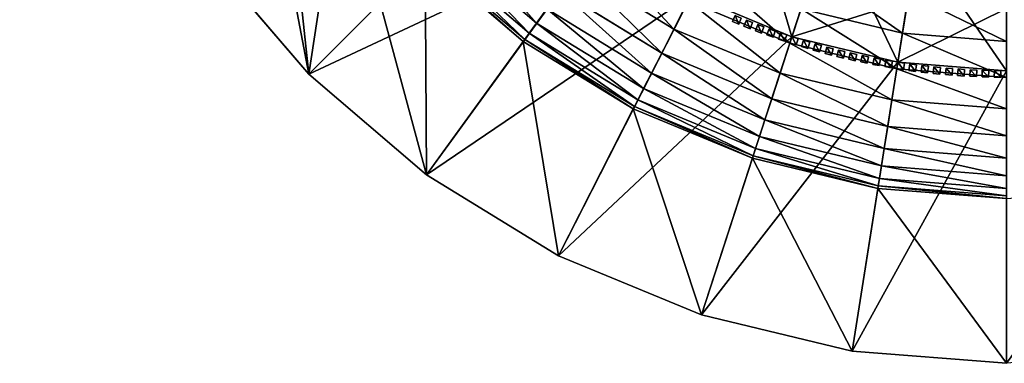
# Model space of a CAD drawing. Header units: centimetres. Extents: x -19.08 to -13.09, y -3.05 to 3.05.
# Tile 1 of 79: x -19.08 to -16.09, y -2.94 to -1.9. Entities that reach past the tile are written whole.
import ezdxf

# ---------------------------------------------------------------- set-up
doc = ezdxf.new("R2010")
doc.units = ezdxf.units.CM
doc.header["$LTSCALE"] = 2.54
doc.layers.get('0').update_dxf_attribs({"true_color": 0xff5454})
doc.layers.add('CHROM', color=7, linetype='Continuous', true_color=0x777799)

# ---------------------------------------------------------------- blocks, each defined once
blk = doc.blocks.new('Komponent#2')
at = {"color": 0}
for p, q in [((0.02, 0, 0.669), (0, 0, 0.669)), ((0, 0, 0.1), (0.02, 0, 0.1)), ((0, 0, 0.669), (0, 0, 0.1)), ((0.02, 0, 0.669), (0, 0, 0.669)), ((0, 0, 0.669), (0, -0.02, 0.669)), ((0, 0, 0.669), (0, 0, 0.1)), ((0, 0, 0.1), (0, -0.02, 0.1)), ((0, 0, 0.669), (0, -0.02, 0.669)), ((0, 0, 0.1), (0.02, 0, 0.1)), ((0, 0, 0.1), (0, -0.02, 0.1)), ((0.02, 0, 0.669), (0.02, 0, 0.1)), ((0.02, 0, 0.669), (0.02, -0.02, 0.669)), ((0.02, 0, 0.1), (0.02, -0.02, 0.1)), ((0.02, 0, 0.669), (0.02, 0, 0.1)), ((0.02, 0, 0.669), (0.02, -0.02, 0.669)), ((0.02, 0, 0.1), (0.02, -0.02, 0.1)), ((0.02, -0.02, 0.669), (0, -0.02, 0.669)), ((0, -0.02, 0.669), (0, -0.02, 0.1)), ((0, -0.02, 0.1), (0.02, -0.02, 0.1)), ((0.02, -0.02, 0.669), (0, -0.02, 0.669)), ((0, -0.02, 0.669), (0, -0.02, 0.1)), ((0, -0.02, 0.1), (0.02, -0.02, 0.1)), ((0.02, -0.02, 0.669), (0.02, -0.02, 0.1)), ((0.02, -0.02, 0.669), (0.02, -0.02, 0.1))]:
    blk.add_line(p, q, dxfattribs=at)
mesh = blk.add_polyface(dxfattribs=at)
corners = [(0, 0, 0.669), (0.02, 0, 0.1), (0, 0, 0.1), (0.02, 0, 0.669)]
mesh.append_faces([[corners[k] for k in face] for face in [(0, 1, 2), (1, 0, 3)]], dxfattribs={"vtx0": -1, "color": 0})
mesh = blk.add_polyface(dxfattribs=at)
corners = [(0, -0.02, 0.669), (0.02, 0, 0.669), (0, 0, 0.669), (0.02, -0.02, 0.669)]
mesh.append_faces([[corners[k] for k in face] for face in [(0, 1, 2), (1, 0, 3)]], dxfattribs={"vtx0": -1, "color": 0})
mesh = blk.add_polyface(dxfattribs=at)
corners = [(0, 0, 0.669), (0, -0.02, 0.1), (0, -0.02, 0.669), (0, 0, 0.1)]
mesh.append_faces([[corners[k] for k in face] for face in [(0, 1, 2), (1, 0, 3)]], dxfattribs={"vtx0": -1, "color": 0})
mesh = blk.add_polyface(dxfattribs=at)
corners = [(0.02, 0, 0.1), (0, -0.02, 0.1), (0, 0, 0.1), (0.02, -0.02, 0.1)]
mesh.append_faces([[corners[k] for k in face] for face in [(0, 1, 2), (1, 0, 3)]], dxfattribs={"vtx0": -1, "color": 0})
mesh = blk.add_polyface(dxfattribs=at)
corners = [(0.02, 0, 0.1), (0.02, -0.02, 0.669), (0.02, -0.02, 0.1), (0.02, 0, 0.669)]
mesh.append_faces([[corners[k] for k in face] for face in [(0, 1, 2), (1, 0, 3)]], dxfattribs={"vtx0": -1, "color": 0})
mesh = blk.add_polyface(dxfattribs=at)
corners = [(0.02, -0.02, 0.669), (0, -0.02, 0.1), (0.02, -0.02, 0.1), (0, -0.02, 0.669)]
mesh.append_faces([[corners[k] for k in face] for face in [(0, 1, 2), (1, 0, 3)]], dxfattribs={"vtx0": -1, "color": 0})
blk = doc.blocks.new('Grupuj#4')
at = {"color": 0}
for p, rotation in [((1.2962, 0.1692, -0.1), 67.00000000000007), ((1.3305, 0.1549, -0.1), 68.00000000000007), ((1.3651, 0.1413, -0.1), 69.00000000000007), ((1.3999, 0.1283, -0.1), 70.00000000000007), ((1.4349, 0.1159, -0.1), 71.00000000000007), ((1.4701, 0.1042, -0.1), 72.00000000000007), ((1.5055, 0.093, -0.1), 73.00000000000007), ((1.5411, 0.0824, -0.1), 74.00000000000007), ((1.5769, 0.0725, -0.1), 75.00000000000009), ((1.6128, 0.0632, -0.1), 76.00000000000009), ((1.6489, 0.0546, -0.1), 77.00000000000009), ((1.6852, 0.0465, -0.1), 78.00000000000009), ((1.7216, 0.0391, -0.1), 79.00000000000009), ((1.7581, 0.0323, -0.1), 80.00000000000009), ((1.7947, 0.0262, -0.1), 81.00000000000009), ((1.8314, 0.0207, -0.1), 82.00000000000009), ((1.8683, 0.0159, -0.1), 83.0000000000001), ((1.9051, 0.0117, -0.1), 84.0000000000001), ((1.9421, 0.0081, -0.1), 85.00000000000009), ((1.9791, 0.0052, -0.1), 86.00000000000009), ((2.0162, 0.0029, -0.1), 87.0000000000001), ((2.0533, 0.0013, -0.1), 88.0000000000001), ((2.0904, 0.0003, -0.1), 89.0000000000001)]:
    blk.add_blockref('Komponent#2', p, dxfattribs=dict(at, rotation=rotation))
blk = doc.blocks.new('Grupuj#6')
at = {"color": 0}
for p, q in [((0.8774, 0.8774, 6.8878), (1.5052, 1.5052, 11.4473)), ((0.8774, 0.8774, 6.8878), (1.5052, 1.5052, 11.4473)), ((2.3442, 0.9911, 11.4973), (2.4593, 1.3452, 11.4973)), ((2.3442, 0.9911, 11.4473), (2.4593, 1.3452, 11.4473)), ((2.3442, 0.9911, 11.4973), (2.4593, 1.3452, 11.4973)), ((2.3442, 0.9911, 11.4473), (2.4593, 1.3452, 11.4473)), ((1.2348, 0.5721, 6.8878), (1.7567, 1.2904, 11.4473)), ((1.2348, 0.5721, 6.8878), (1.7567, 1.2904, 11.4473)), ((1.5692, 1.0324, 1.9052), (1.2797, 1.2797, 1.9052)), ((1.5692, 1.0324, 1.9052), (1.2797, 1.2797, 1.9052)), ((2.6658, 0.9139, 11.4973), (2.724, 1.2816, 11.4973)), ((2.6658, 0.9139, 11.4973), (2.724, 1.2816, 11.4973)), ((2.6658, 0.9139, 11.4473), (2.724, 1.2816, 11.4473)), ((2.6658, 0.9139, 11.4473), (2.724, 1.2816, 11.4473)), ((0.8774, 0.8774, 6.8878), (0.5721, 1.2348, 6.8878)), ((0.8774, 0.8774, 6.8878), (0.5721, 1.2348, 6.8878)), ((1.5287, 0.9766, 6.8878), (1.2309, 1.2309, 6.8878)), ((1.5287, 0.9766, 2.4878), (1.2309, 1.2309, 2.4878)), ((1.5287, 0.9766, 6.8878), (1.2309, 1.2309, 6.8878)), ((1.5287, 0.9766, 2.4878), (1.2309, 1.2309, 2.4878)), ((1.5332, 0.9828, 2.292), (1.2363, 1.2363, 2.292)), ((1.5332, 0.9828, 2.292), (1.2363, 1.2363, 2.292)), ((1.5467, 1.0015, 2.0974), (1.2526, 1.2526, 2.0974)), ((1.5467, 1.0015, 2.0974), (1.2526, 1.2526, 2.0974)), ((1.986, 1.0143, 1.3549), (1.6885, 1.1966, 1.3549)), ((1.986, 1.0143, 1.3549), (1.6885, 1.1966, 1.3549)), ((2.3442, 0.9911, 12.2973), (2.4025, 1.1703, 12.5307)), ((2.3442, 0.9911, 12.2973), (2.4025, 1.1703, 12.5307)), ((1.6356, 0.3265, 6.8878), (2.0387, 1.1177, 11.4473)), ((1.6356, 0.3265, 6.8878), (2.0387, 1.1177, 11.4473)), ((1.9488, 0.9412, 1.5328), (1.6403, 1.1303, 1.5328)), ((1.9488, 0.9412, 1.5328), (1.6403, 1.1303, 1.5328)), ((2.3442, 0.9911, 11.4973), (2.0387, 1.1177, 11.4973)), ((2.3442, 0.9911, 11.4473), (2.0387, 1.1177, 11.4473)), ((2.3442, 0.9911, 11.4973), (2.0387, 1.1177, 11.4973)), ((2.3442, 0.9911, 12.2973), (2.0387, 1.1177, 12.2973)), ((2.3442, 0.9911, 12.2973), (2.0387, 1.1177, 12.2973)), ((2.3442, 0.9911, 11.4473), (2.0387, 1.1177, 11.4473)), ((2.6986, 1.1213, 0.8671), (2.6797, 1.0015, 1.021)), ((2.6986, 1.1213, 0.8671), (2.6797, 1.0015, 1.021)), ((2.0295, 1.0996, 1.1839), (1.986, 1.0143, 1.3549)), ((2.0295, 1.0996, 1.1839), (1.986, 1.0143, 1.3549)), ((2.338, 0.9719, 1.1839), (2.0295, 1.0996, 1.1839)), ((2.338, 0.9719, 1.1839), (2.0295, 1.0996, 1.1839)), ((2.6658, 0.9139, 12.2973), (2.6953, 1.1, 12.5307)), ((2.6658, 0.9139, 12.2973), (2.6953, 1.1, 12.5307)), ((1.6005, 1.0754, 1.7166), (1.5692, 1.0324, 1.9052)), ((1.6005, 1.0754, 1.7166), (1.5692, 1.0324, 1.9052)), ((1.918, 0.8808, 1.7166), (1.6005, 1.0754, 1.7166)), ((1.918, 0.8808, 1.7166), (1.6005, 1.0754, 1.7166)), ((2.3716, 1.0754, 1.021), (2.338, 0.9719, 1.1839)), ((2.3716, 1.0754, 1.021), (2.338, 0.9719, 1.1839)), ((2.6797, 1.0015, 1.021), (2.3716, 1.0754, 1.021)), ((2.6797, 1.0015, 1.021), (2.3716, 1.0754, 1.021)), ((1.5692, 1.0324, 1.9052), (1.5467, 1.0015, 2.0974)), ((1.5692, 1.0324, 1.9052), (1.5467, 1.0015, 2.0974)), ((1.8939, 0.8334, 1.9052), (1.5692, 1.0324, 1.9052)), ((1.8939, 0.8334, 1.9052), (1.5692, 1.0324, 1.9052)), ((1.5467, 1.0015, 2.0974), (1.5332, 0.9828, 2.292)), ((1.5467, 1.0015, 2.0974), (1.5332, 0.9828, 2.292)), ((1.8765, 0.7994, 2.0974), (1.5467, 1.0015, 2.0974)), ((1.8765, 0.7994, 2.0974), (1.5467, 1.0015, 2.0974)), ((1.986, 1.0143, 1.3549), (1.9488, 0.9412, 1.5328)), ((1.986, 1.0143, 1.3549), (1.9488, 0.9412, 1.5328)), ((2.3084, 0.8808, 1.3549), (1.986, 1.0143, 1.3549)), ((2.3084, 0.8808, 1.3549), (1.986, 1.0143, 1.3549)), ((2.0698, 0.1466, 6.8878), (2.3442, 0.9911, 11.4473)), ((2.0698, 0.1466, 6.8878), (2.3442, 0.9911, 11.4473)), ((2.6658, 0.9139, 11.4973), (2.3442, 0.9911, 11.4973)), ((2.6658, 0.9139, 11.4473), (2.3442, 0.9911, 11.4473)), ((2.3442, 0.9911, 11.4973), (2.3442, 0.9911, 12.2973)), ((2.3442, 0.9911, 11.4973), (2.3442, 0.9911, 12.2973)), ((2.6658, 0.9139, 11.4973), (2.3442, 0.9911, 11.4973)), ((2.6658, 0.9139, 12.2973), (2.3442, 0.9911, 12.2973)), ((2.6658, 0.9139, 12.2973), (2.3442, 0.9911, 12.2973)), ((2.6658, 0.9139, 11.4473), (2.3442, 0.9911, 11.4473)), ((2.6797, 1.0015, 1.021), (2.6626, 0.8939, 1.1839)), ((2.6797, 1.0015, 1.021), (2.6626, 0.8939, 1.1839)), ((2.9955, 0.9766, 1.021), (2.6797, 1.0015, 1.021)), ((2.9955, 0.9766, 1.021), (2.6797, 1.0015, 1.021)), ((1.5332, 0.9828, 2.292), (1.5287, 0.9766, 2.4878)), ((1.5332, 0.9828, 2.292), (1.5287, 0.9766, 2.4878)), ((1.8626, 0.772, 6.8878), (1.5287, 0.9766, 6.8878)), ((1.5287, 0.9766, 2.4878), (1.5287, 0.9766, 6.8878)), ((1.8626, 0.772, 6.8878), (1.5287, 0.9766, 6.8878)), ((1.5287, 0.9766, 2.4878), (1.5287, 0.9766, 6.8878)), ((1.8626, 0.772, 2.4878), (1.5287, 0.9766, 2.4878)), ((1.8626, 0.772, 2.4878), (1.5287, 0.9766, 2.4878)), ((1.866, 0.7788, 2.292), (1.5332, 0.9828, 2.292)), ((1.866, 0.7788, 2.292), (1.5332, 0.9828, 2.292)), ((2.338, 0.9719, 1.1839), (2.3084, 0.8808, 1.3549)), ((2.338, 0.9719, 1.1839), (2.3084, 0.8808, 1.3549)), ((2.6626, 0.8939, 1.1839), (2.338, 0.9719, 1.1839)), ((2.6626, 0.8939, 1.1839), (2.338, 0.9719, 1.1839)), ((1.9488, 0.9412, 1.5328), (1.918, 0.8808, 1.7166)), ((1.9488, 0.9412, 1.5328), (1.918, 0.8808, 1.7166)), ((2.283, 0.8028, 1.5328), (1.9488, 0.9412, 1.5328)), ((2.283, 0.8028, 1.5328), (1.9488, 0.9412, 1.5328)), ((2.5269, 0.0369, 6.8878), (2.6658, 0.9139, 11.4473)), ((2.5269, 0.0369, 6.8878), (2.6658, 0.9139, 11.4473)), ((2.9955, 0.8879, 11.4973), (2.6658, 0.9139, 11.4973)), ((2.9955, 0.8879, 11.4473), (2.6658, 0.9139, 11.4473)), ((2.6658, 0.9139, 11.4973), (2.6658, 0.9139, 12.2973)), ((2.9955, 0.8879, 11.4973), (2.6658, 0.9139, 11.4973)), ((2.9955, 0.8879, 12.2973), (2.6658, 0.9139, 12.2973)), ((2.6658, 0.9139, 11.4973), (2.6658, 0.9139, 12.2973)), ((2.9955, 0.8879, 11.4473), (2.6658, 0.9139, 11.4473)), ((2.9955, 0.8879, 12.2973), (2.6658, 0.9139, 12.2973)), ((1.2348, 0.5721, 6.8878), (0.8774, 0.8774, 6.8878)), ((1.2348, 0.5721, 6.8878), (0.8774, 0.8774, 6.8878)), ((1.918, 0.8808, 1.7166), (1.8939, 0.8334, 1.9052)), ((1.918, 0.8808, 1.7166), (1.8939, 0.8334, 1.9052)), ((2.2621, 0.7383, 1.7166), (1.918, 0.8808, 1.7166)), ((2.2621, 0.7383, 1.7166), (1.918, 0.8808, 1.7166)), ((2.3084, 0.8808, 1.3549), (2.283, 0.8028, 1.5328)), ((2.3084, 0.8808, 1.3549), (2.283, 0.8028, 1.5328)), ((2.6476, 0.7994, 1.3549), (2.3084, 0.8808, 1.3549)), ((2.6476, 0.7994, 1.3549), (2.3084, 0.8808, 1.3549)), ((2.6626, 0.8939, 1.1839), (2.6476, 0.7994, 1.3549)), ((2.6626, 0.8939, 1.1839), (2.6476, 0.7994, 1.3549)), ((2.9955, 0.8677, 1.1839), (2.6626, 0.8939, 1.1839)), ((2.9955, 0.8677, 1.1839), (2.6626, 0.8939, 1.1839)), ((1.8939, 0.8334, 1.9052), (1.8765, 0.7994, 2.0974)), ((1.8939, 0.8334, 1.9052), (1.8765, 0.7994, 2.0974)), ((2.2456, 0.6877, 1.9052), (1.8939, 0.8334, 1.9052)), ((2.2456, 0.6877, 1.9052), (1.8939, 0.8334, 1.9052)), ((1.866, 0.7788, 2.292), (1.8626, 0.772, 2.4878)), ((1.866, 0.7788, 2.292), (1.8626, 0.772, 2.4878)), ((1.8765, 0.7994, 2.0974), (1.866, 0.7788, 2.292)), ((1.8765, 0.7994, 2.0974), (1.866, 0.7788, 2.292)), ((2.2267, 0.6295, 2.292), (1.866, 0.7788, 2.292)), ((2.2267, 0.6295, 2.292), (1.866, 0.7788, 2.292)), ((2.2338, 0.6514, 2.0974), (1.8765, 0.7994, 2.0974)), ((2.2338, 0.6514, 2.0974), (1.8765, 0.7994, 2.0974)), ((2.283, 0.8028, 1.5328), (2.2621, 0.7383, 1.7166)), ((2.283, 0.8028, 1.5328), (2.2621, 0.7383, 1.7166)), ((2.6348, 0.7183, 1.5328), (2.283, 0.8028, 1.5328)), ((2.6348, 0.7183, 1.5328), (2.283, 0.8028, 1.5328)), ((2.6476, 0.7994, 1.3549), (2.6348, 0.7183, 1.5328)), ((2.6476, 0.7994, 1.3549), (2.6348, 0.7183, 1.5328)), ((2.9955, 0.772, 1.3549), (2.6476, 0.7994, 1.3549)), ((2.9955, 0.772, 1.3549), (2.6476, 0.7994, 1.3549)), ((2.2243, 0.6221, 6.8878), (1.8626, 0.772, 6.8878)), ((2.2243, 0.6221, 2.4878), (1.8626, 0.772, 2.4878)), ((2.2243, 0.6221, 6.8878), (1.8626, 0.772, 6.8878)), ((1.8626, 0.772, 2.4878), (1.8626, 0.772, 6.8878)), ((2.2243, 0.6221, 2.4878), (1.8626, 0.772, 2.4878)), ((1.8626, 0.772, 2.4878), (1.8626, 0.772, 6.8878)), ((2.2621, 0.7383, 1.7166), (2.2456, 0.6877, 1.9052)), ((2.2621, 0.7383, 1.7166), (2.2456, 0.6877, 1.9052)), ((2.6242, 0.6514, 1.7166), (2.2621, 0.7383, 1.7166)), ((2.6242, 0.6514, 1.7166), (2.2621, 0.7383, 1.7166)), ((2.6348, 0.7183, 1.5328), (2.6242, 0.6514, 1.7166)), ((2.6348, 0.7183, 1.5328), (2.6242, 0.6514, 1.7166)), ((2.9955, 0.69, 1.5328), (2.6348, 0.7183, 1.5328)), ((2.9955, 0.69, 1.5328), (2.6348, 0.7183, 1.5328)), ((2.2456, 0.6877, 1.9052), (2.2338, 0.6514, 2.0974)), ((2.2456, 0.6877, 1.9052), (2.2338, 0.6514, 2.0974)), ((2.6159, 0.5988, 1.9052), (2.2456, 0.6877, 1.9052)), ((2.6159, 0.5988, 1.9052), (2.2456, 0.6877, 1.9052)), ((2.2267, 0.6295, 2.292), (2.2243, 0.6221, 2.4878)), ((2.2267, 0.6295, 2.292), (2.2243, 0.6221, 2.4878)), ((2.2338, 0.6514, 2.0974), (2.2267, 0.6295, 2.292)), ((2.2338, 0.6514, 2.0974), (2.2267, 0.6295, 2.292)), ((2.6063, 0.5383, 2.292), (2.2267, 0.6295, 2.292)), ((2.6063, 0.5383, 2.292), (2.2267, 0.6295, 2.292)), ((2.6099, 0.5611, 2.0974), (2.2338, 0.6514, 2.0974)), ((2.6099, 0.5611, 2.0974), (2.2338, 0.6514, 2.0974)), ((2.6242, 0.6514, 1.7166), (2.6159, 0.5988, 1.9052)), ((2.6242, 0.6514, 1.7166), (2.6159, 0.5988, 1.9052)), ((2.9955, 0.6221, 1.7166), (2.6242, 0.6514, 1.7166)), ((2.9955, 0.6221, 1.7166), (2.6242, 0.6514, 1.7166)), ((2.6051, 0.5307, 6.8878), (2.2243, 0.6221, 6.8878)), ((2.6051, 0.5307, 6.8878), (2.2243, 0.6221, 6.8878)), ((2.2243, 0.6221, 2.4878), (2.2243, 0.6221, 6.8878)), ((2.6051, 0.5307, 2.4878), (2.2243, 0.6221, 2.4878)), ((2.6051, 0.5307, 2.4878), (2.2243, 0.6221, 2.4878)), ((2.2243, 0.6221, 2.4878), (2.2243, 0.6221, 6.8878)), ((2.6159, 0.5988, 1.9052), (2.6099, 0.5611, 2.0974)), ((2.6159, 0.5988, 1.9052), (2.6099, 0.5611, 2.0974)), ((2.9955, 0.569, 1.9052), (2.6159, 0.5988, 1.9052)), ((2.9955, 0.569, 1.9052), (2.6159, 0.5988, 1.9052)), ((1.6356, 0.3265, 6.8878), (1.2348, 0.5721, 6.8878)), ((1.6356, 0.3265, 6.8878), (1.2348, 0.5721, 6.8878)), ((2.6063, 0.5383, 2.292), (2.6051, 0.5307, 2.4878)), ((2.6063, 0.5383, 2.292), (2.6051, 0.5307, 2.4878)), ((2.6099, 0.5611, 2.0974), (2.6063, 0.5383, 2.292)), ((2.6099, 0.5611, 2.0974), (2.6063, 0.5383, 2.292)), ((2.9955, 0.5077, 2.292), (2.6063, 0.5383, 2.292)), ((2.9955, 0.5077, 2.292), (2.6063, 0.5383, 2.292)), ((2.9955, 0.5307, 2.0974), (2.6099, 0.5611, 2.0974)), ((2.9955, 0.5307, 2.0974), (2.6099, 0.5611, 2.0974)), ((2.9955, 0.5, 6.8878), (2.6051, 0.5307, 6.8878)), ((2.9955, 0.5, 6.8878), (2.6051, 0.5307, 6.8878)), ((2.6051, 0.5307, 2.4878), (2.6051, 0.5307, 6.8878)), ((2.9955, 0.5, 2.4878), (2.6051, 0.5307, 2.4878)), ((2.9955, 0.5, 2.4878), (2.6051, 0.5307, 2.4878)), ((2.6051, 0.5307, 2.4878), (2.6051, 0.5307, 6.8878)), ((2.0698, 0.1466, 6.8878), (1.6356, 0.3265, 6.8878)), ((2.0698, 0.1466, 6.8878), (1.6356, 0.3265, 6.8878)), ((2.5269, 0.0369, 6.8878), (2.0698, 0.1466, 6.8878)), ((2.5269, 0.0369, 6.8878), (2.0698, 0.1466, 6.8878)), ((2.9955, 0, 6.8878), (2.5269, 0.0369, 6.8878)), ((2.9955, 0, 6.8878), (2.5269, 0.0369, 6.8878))]:
    blk.add_line(p, q, dxfattribs=at)
mesh = blk.add_polyface(dxfattribs=at)
corners = [(0.0369, 3.4641, 6.8878), (0.0369, 2.5269, 6.8878), (0, 2.9955, 6.8878), (0.1466, 3.9211, 6.8878), (0.1466, 2.0698, 6.8878), (0.3265, 4.3554, 6.8878), (0.3265, 1.6356, 6.8878), (0.5721, 4.7562, 6.8878), (0.5, 2.9955, 6.8878), (0.5307, 3.3859, 6.8878), (0.6221, 3.7666, 6.8878), (0.8774, 5.1136, 6.8878), (0.772, 4.1284, 6.8878), (0.9766, 4.4623, 6.8878), (1.2348, 5.4189, 6.8878), (1.2309, 4.7601, 6.8878), (1.5287, 5.0144, 6.8878), (1.6356, 5.6645, 6.8878), (1.8626, 5.219, 6.8878), (2.0698, 5.8444, 6.8878), (2.2243, 5.3688, 6.8878), (2.5269, 5.9541, 6.8878), (2.6051, 5.4602, 6.8878), (2.9955, 5.991, 6.8878), (2.9955, 5.491, 6.8878), (3.4641, 5.9541, 6.8878), (3.3859, 5.4602, 6.8878), (3.7666, 5.3688, 6.8878), (3.9211, 5.8444, 6.8878), (4.1284, 5.219, 6.8878), (4.3554, 5.6645, 6.8878), (4.4623, 5.0144, 6.8878), (4.7562, 5.4189, 6.8878), (4.7601, 4.7601, 6.8878), (5.1136, 5.1136, 6.8878), (5.0144, 4.4623, 6.8878), (5.219, 4.1284, 6.8878), (5.4189, 4.7562, 6.8878), (5.3688, 3.7666, 6.8878), (5.4602, 3.3859, 6.8878), (5.6645, 4.3554, 6.8878), (5.491, 2.9955, 6.8878), (5.6645, 1.6356, 6.8878), (5.8444, 2.0698, 6.8878), (5.8444, 3.9211, 6.8878), (5.9541, 2.5269, 6.8878), (5.9541, 3.4641, 6.8878), (5.991, 2.9955, 6.8878), (0.5721, 1.2348, 6.8878), (0.5307, 2.6051, 6.8878), (0.6221, 2.2243, 6.8878), (0.8774, 0.8774, 6.8878), (0.772, 1.8626, 6.8878), (0.9766, 1.5287, 6.8878), (1.2348, 0.5721, 6.8878), (1.2309, 1.2309, 6.8878), (1.5287, 0.9766, 6.8878), (1.6356, 0.3265, 6.8878), (1.8626, 0.772, 6.8878), (2.0698, 0.1466, 6.8878), (2.2243, 0.6221, 6.8878), (2.5269, 0.0369, 6.8878), (2.6051, 0.5307, 6.8878), (2.9955, 0, 6.8878), (2.9955, 0.5, 6.8878), (3.3859, 0.5307, 6.8878), (3.4641, 0.0369, 6.8878), (3.7666, 0.6221, 6.8878), (3.9211, 0.1466, 6.8878), (4.1284, 0.772, 6.8878), (4.3554, 0.3265, 6.8878), (4.4623, 0.9766, 6.8878), (4.7562, 0.5721, 6.8878), (4.7601, 1.2309, 6.8878), (5.1136, 0.8774, 6.8878), (5.0144, 1.5287, 6.8878), (5.219, 1.8626, 6.8878), (5.4189, 1.2348, 6.8878), (5.3688, 2.2243, 6.8878), (5.4602, 2.6051, 6.8878)]
mesh.append_faces([[corners[k] for k in face] for face in [(0, 1, 2), (45, 46, 47)]], dxfattribs={"vtx0": -1, "color": 0})
mesh.append_faces([[corners[k] for k in face] for face in [(1, 3, 4), (4, 5, 6), (8, 7, 9), (9, 7, 10), (10, 11, 12), (12, 11, 13), (13, 14, 15), (15, 14, 16), (16, 17, 18), (18, 19, 20), (20, 21, 22), (22, 23, 24), (24, 25, 26), (26, 25, 27), (27, 28, 29), (29, 30, 31), (31, 32, 33), (33, 34, 35), (35, 34, 36), (36, 37, 38), (38, 37, 39), (39, 40, 41), (42, 40, 43), (43, 44, 45), (48, 50, 51), (51, 53, 54), (54, 56, 57), (57, 58, 59), (59, 60, 61), (61, 62, 63), (63, 65, 66), (66, 67, 68), (68, 69, 70), (70, 71, 72), (72, 73, 74), (74, 76, 77), (77, 79, 42)]], dxfattribs={"vtx0": -1, "vtx1": -1, "color": 0})
mesh.append_faces([[corners[k] for k in face] for face in [(6, 7, 8), (41, 40, 42)]], dxfattribs={"vtx0": -1, "vtx1": -1, "vtx2": -1, "color": 0})
mesh.append_faces([[corners[k] for k in face] for face in [(1, 0, 3), (4, 3, 5), (6, 5, 7), (10, 7, 11), (13, 11, 14), (16, 14, 17), (18, 17, 19), (20, 19, 21), (22, 21, 23), (24, 23, 25), (27, 25, 28), (29, 28, 30), (31, 30, 32), (33, 32, 34), (36, 34, 37), (39, 37, 40), (43, 40, 44), (45, 44, 46), (8, 48, 6), (48, 8, 49), (48, 49, 50), (51, 50, 52), (51, 52, 53), (54, 53, 55), (54, 55, 56), (57, 56, 58), (59, 58, 60), (61, 60, 62), (63, 62, 64), (63, 64, 65), (66, 65, 67), (68, 67, 69), (70, 69, 71), (72, 71, 73), (74, 73, 75), (74, 75, 76), (77, 76, 78), (77, 78, 79), (42, 79, 41)]], dxfattribs={"vtx0": -1, "vtx2": -1, "color": 0})
mesh = blk.add_polyface(dxfattribs=at)
corners = [(1.5052, 1.5052, 11.4473), (0.5721, 1.2348, 6.8878), (0.8774, 0.8774, 6.8878), (1.2904, 1.7567, 11.4473)]
mesh.append_faces([[corners[k] for k in face] for face in [(0, 1, 2), (1, 0, 3)]], dxfattribs={"vtx0": -1, "color": 0})
mesh = blk.add_polyface(dxfattribs=at)
corners = [(1.7567, 1.2904, 11.4473), (0.8774, 0.8774, 6.8878), (1.2348, 0.5721, 6.8878), (1.5052, 1.5052, 11.4473)]
mesh.append_faces([[corners[k] for k in face] for face in [(0, 1, 2), (1, 0, 3)]], dxfattribs={"vtx0": -1, "color": 0})
mesh = blk.add_polyface(dxfattribs=at)
corners = [(2.2077, 1.4494, 11.4973), (2.3442, 0.9911, 11.4973), (2.0387, 1.1177, 11.4973), (2.4593, 1.3452, 11.4973)]
mesh.append_faces([[corners[k] for k in face] for face in [(0, 1, 2), (1, 0, 3)]], dxfattribs={"vtx0": -1, "color": 0})
mesh = blk.add_polyface(dxfattribs=at)
corners = [(2.3442, 0.9911, 11.4473), (2.2077, 1.4494, 11.4473), (2.0387, 1.1177, 11.4473), (2.4593, 1.3452, 11.4473)]
mesh.append_faces([[corners[k] for k in face] for face in [(0, 1, 2), (1, 0, 3)]], dxfattribs={"vtx0": -1, "color": 0})
mesh = blk.add_polyface(dxfattribs=at)
corners = [(2.4593, 1.3452, 11.4973), (2.6658, 0.9139, 11.4973), (2.3442, 0.9911, 11.4973), (2.724, 1.2816, 11.4973)]
mesh.append_faces([[corners[k] for k in face] for face in [(0, 1, 2), (1, 0, 3)]], dxfattribs={"vtx0": -1, "color": 0})
mesh = blk.add_polyface(dxfattribs=at)
corners = [(2.6658, 0.9139, 11.4473), (2.4593, 1.3452, 11.4473), (2.3442, 0.9911, 11.4473), (2.724, 1.2816, 11.4473)]
mesh.append_faces([[corners[k] for k in face] for face in [(0, 1, 2), (1, 0, 3)]], dxfattribs={"vtx0": -1, "color": 0})
mesh = blk.add_polyface(dxfattribs=at)
corners = [(1.5692, 1.0324, 1.9052), (1.3173, 1.3173, 1.7166), (1.6005, 1.0754, 1.7166), (1.2797, 1.2797, 1.9052)]
mesh.append_faces([[corners[k] for k in face] for face in [(0, 1, 2), (1, 0, 3)]], dxfattribs={"vtx0": -1, "color": 0})
mesh = blk.add_polyface(dxfattribs=at)
corners = [(2.0387, 1.1177, 11.4473), (1.2348, 0.5721, 6.8878), (1.6356, 0.3265, 6.8878), (1.7567, 1.2904, 11.4473)]
mesh.append_faces([[corners[k] for k in face] for face in [(0, 1, 2), (1, 0, 3)]], dxfattribs={"vtx0": -1, "color": 0})
mesh = blk.add_polyface(dxfattribs=at)
corners = [(2.4025, 1.1703, 12.5307), (2.0387, 1.1177, 12.2973), (2.3442, 0.9911, 12.2973), (2.1242, 1.2856, 12.5307)]
mesh.append_faces([[corners[k] for k in face] for face in [(0, 1, 2), (1, 0, 3)]], dxfattribs={"vtx0": -1, "color": 0})
mesh = blk.add_polyface(dxfattribs=at)
corners = [(1.5467, 1.0015, 2.0974), (1.2797, 1.2797, 1.9052), (1.5692, 1.0324, 1.9052), (1.2526, 1.2526, 2.0974)]
mesh.append_faces([[corners[k] for k in face] for face in [(0, 1, 2), (1, 0, 3)]], dxfattribs={"vtx0": -1, "color": 0})
mesh = blk.add_polyface(dxfattribs=at)
corners = [(1.986, 1.0143, 1.3549), (1.7448, 1.2741, 1.1839), (2.0295, 1.0996, 1.1839), (1.6885, 1.1966, 1.3549)]
mesh.append_faces([[corners[k] for k in face] for face in [(0, 1, 2), (1, 0, 3)]], dxfattribs={"vtx0": -1, "color": 0})
mesh = blk.add_polyface(dxfattribs=at)
corners = [(2.724, 1.2816, 11.4973), (2.9955, 0.8879, 11.4973), (2.6658, 0.9139, 11.4973), (2.9955, 1.2602, 11.4973)]
mesh.append_faces([[corners[k] for k in face] for face in [(0, 1, 2), (1, 0, 3)]], dxfattribs={"vtx0": -1, "color": 0})
mesh = blk.add_polyface(dxfattribs=at)
corners = [(2.9955, 0.8879, 11.4473), (2.724, 1.2816, 11.4473), (2.6658, 0.9139, 11.4473), (2.9955, 1.2602, 11.4473)]
mesh.append_faces([[corners[k] for k in face] for face in [(0, 1, 2), (1, 0, 3)]], dxfattribs={"vtx0": -1, "color": 0})
mesh = blk.add_polyface(dxfattribs=at)
corners = [(1.5287, 0.9766, 2.4878), (1.2363, 1.2363, 2.292), (1.5332, 0.9828, 2.292), (1.2309, 1.2309, 2.4878)]
mesh.append_faces([[corners[k] for k in face] for face in [(0, 1, 2), (1, 0, 3)]], dxfattribs={"vtx0": -1, "color": 0})
mesh = blk.add_polyface(dxfattribs=at)
corners = [(1.5287, 0.9766, 6.8878), (1.2309, 1.2309, 2.4878), (1.5287, 0.9766, 2.4878), (1.2309, 1.2309, 6.8878)]
mesh.append_faces([[corners[k] for k in face] for face in [(0, 1, 2), (1, 0, 3)]], dxfattribs={"vtx0": -1, "color": 0})
mesh = blk.add_polyface(dxfattribs=at)
corners = [(1.5332, 0.9828, 2.292), (1.2526, 1.2526, 2.0974), (1.5467, 1.0015, 2.0974), (1.2363, 1.2363, 2.292)]
mesh.append_faces([[corners[k] for k in face] for face in [(0, 1, 2), (1, 0, 3)]], dxfattribs={"vtx0": -1, "color": 0})
mesh = blk.add_polyface(dxfattribs=at)
corners = [(1.9488, 0.9412, 1.5328), (1.6885, 1.1966, 1.3549), (1.986, 1.0143, 1.3549), (1.6403, 1.1303, 1.5328)]
mesh.append_faces([[corners[k] for k in face] for face in [(0, 1, 2), (1, 0, 3)]], dxfattribs={"vtx0": -1, "color": 0})
mesh = blk.add_polyface(dxfattribs=at)
corners = [(2.338, 0.9719, 1.1839), (2.0789, 1.1966, 1.021), (2.3716, 1.0754, 1.021), (2.0295, 1.0996, 1.1839)]
mesh.append_faces([[corners[k] for k in face] for face in [(0, 1, 2), (1, 0, 3)]], dxfattribs={"vtx0": -1, "color": 0})
mesh = blk.add_polyface(dxfattribs=at)
corners = [(2.6953, 1.1, 12.5307), (2.3442, 0.9911, 12.2973), (2.6658, 0.9139, 12.2973), (2.4025, 1.1703, 12.5307)]
mesh.append_faces([[corners[k] for k in face] for face in [(0, 1, 2), (1, 0, 3)]], dxfattribs={"vtx0": -1, "color": 0})
mesh = blk.add_polyface(dxfattribs=at)
corners = [(2.6797, 1.0015, 1.021), (2.4091, 1.1908, 0.8671), (2.6986, 1.1213, 0.8671), (2.3716, 1.0754, 1.021)]
mesh.append_faces([[corners[k] for k in face] for face in [(0, 1, 2), (1, 0, 3)]], dxfattribs={"vtx0": -1, "color": 0})
mesh = blk.add_polyface(dxfattribs=at)
corners = [(1.918, 0.8808, 1.7166), (1.6403, 1.1303, 1.5328), (1.9488, 0.9412, 1.5328), (1.6005, 1.0754, 1.7166)]
mesh.append_faces([[corners[k] for k in face] for face in [(0, 1, 2), (1, 0, 3)]], dxfattribs={"vtx0": -1, "color": 0})
mesh = blk.add_polyface(dxfattribs=at)
corners = [(2.3442, 0.9911, 11.4473), (1.6356, 0.3265, 6.8878), (2.0698, 0.1466, 6.8878), (2.0387, 1.1177, 11.4473)]
mesh.append_faces([[corners[k] for k in face] for face in [(0, 1, 2), (1, 0, 3)]], dxfattribs={"vtx0": -1, "color": 0})
mesh = blk.add_polyface(dxfattribs=at)
corners = [(2.3442, 0.9911, 12.2973), (2.0387, 1.1177, 11.4973), (2.3442, 0.9911, 11.4973), (2.0387, 1.1177, 12.2973)]
mesh.append_faces([[corners[k] for k in face] for face in [(0, 1, 2), (1, 0, 3)]], dxfattribs={"vtx0": -1, "color": 0})
mesh = blk.add_polyface(dxfattribs=at)
corners = [(2.9955, 0.9766, 1.021), (2.6986, 1.1213, 0.8671), (2.9955, 1.0979, 0.8671), (2.6797, 1.0015, 1.021)]
mesh.append_faces([[corners[k] for k in face] for face in [(0, 1, 2), (1, 0, 3)]], dxfattribs={"vtx0": -1, "color": 0})
mesh = blk.add_polyface(dxfattribs=at)
corners = [(2.3084, 0.8808, 1.3549), (2.0295, 1.0996, 1.1839), (2.338, 0.9719, 1.1839), (1.986, 1.0143, 1.3549)]
mesh.append_faces([[corners[k] for k in face] for face in [(0, 1, 2), (1, 0, 3)]], dxfattribs={"vtx0": -1, "color": 0})
mesh = blk.add_polyface(dxfattribs=at)
corners = [(2.9955, 1.0764, 12.5307), (2.6658, 0.9139, 12.2973), (2.9955, 0.8879, 12.2973), (2.6953, 1.1, 12.5307)]
mesh.append_faces([[corners[k] for k in face] for face in [(0, 1, 2), (1, 0, 3)]], dxfattribs={"vtx0": -1, "color": 0})
mesh = blk.add_polyface(dxfattribs=at)
corners = [(1.8939, 0.8334, 1.9052), (1.6005, 1.0754, 1.7166), (1.918, 0.8808, 1.7166), (1.5692, 1.0324, 1.9052)]
mesh.append_faces([[corners[k] for k in face] for face in [(0, 1, 2), (1, 0, 3)]], dxfattribs={"vtx0": -1, "color": 0})
mesh = blk.add_polyface(dxfattribs=at)
corners = [(2.6626, 0.8939, 1.1839), (2.3716, 1.0754, 1.021), (2.6797, 1.0015, 1.021), (2.338, 0.9719, 1.1839)]
mesh.append_faces([[corners[k] for k in face] for face in [(0, 1, 2), (1, 0, 3)]], dxfattribs={"vtx0": -1, "color": 0})
mesh = blk.add_polyface(dxfattribs=at)
corners = [(1.8765, 0.7994, 2.0974), (1.5692, 1.0324, 1.9052), (1.8939, 0.8334, 1.9052), (1.5467, 1.0015, 2.0974)]
mesh.append_faces([[corners[k] for k in face] for face in [(0, 1, 2), (1, 0, 3)]], dxfattribs={"vtx0": -1, "color": 0})
mesh = blk.add_polyface(dxfattribs=at)
corners = [(1.866, 0.7788, 2.292), (1.5467, 1.0015, 2.0974), (1.8765, 0.7994, 2.0974), (1.5332, 0.9828, 2.292)]
mesh.append_faces([[corners[k] for k in face] for face in [(0, 1, 2), (1, 0, 3)]], dxfattribs={"vtx0": -1, "color": 0})
mesh = blk.add_polyface(dxfattribs=at)
corners = [(2.283, 0.8028, 1.5328), (1.986, 1.0143, 1.3549), (2.3084, 0.8808, 1.3549), (1.9488, 0.9412, 1.5328)]
mesh.append_faces([[corners[k] for k in face] for face in [(0, 1, 2), (1, 0, 3)]], dxfattribs={"vtx0": -1, "color": 0})
mesh = blk.add_polyface(dxfattribs=at)
corners = [(2.6658, 0.9139, 11.4473), (2.0698, 0.1466, 6.8878), (2.5269, 0.0369, 6.8878), (2.3442, 0.9911, 11.4473)]
mesh.append_faces([[corners[k] for k in face] for face in [(0, 1, 2), (1, 0, 3)]], dxfattribs={"vtx0": -1, "color": 0})
mesh = blk.add_polyface(dxfattribs=at)
corners = [(2.6658, 0.9139, 12.2973), (2.3442, 0.9911, 11.4973), (2.6658, 0.9139, 11.4973), (2.3442, 0.9911, 12.2973)]
mesh.append_faces([[corners[k] for k in face] for face in [(0, 1, 2), (1, 0, 3)]], dxfattribs={"vtx0": -1, "color": 0})
mesh = blk.add_polyface(dxfattribs=at)
corners = [(2.9955, 0.8677, 1.1839), (2.6797, 1.0015, 1.021), (2.9955, 0.9766, 1.021), (2.6626, 0.8939, 1.1839)]
mesh.append_faces([[corners[k] for k in face] for face in [(0, 1, 2), (1, 0, 3)]], dxfattribs={"vtx0": -1, "color": 0})
mesh = blk.add_polyface(dxfattribs=at)
corners = [(1.8626, 0.772, 2.4878), (1.5332, 0.9828, 2.292), (1.866, 0.7788, 2.292), (1.5287, 0.9766, 2.4878)]
mesh.append_faces([[corners[k] for k in face] for face in [(0, 1, 2), (1, 0, 3)]], dxfattribs={"vtx0": -1, "color": 0})
mesh = blk.add_polyface(dxfattribs=at)
corners = [(1.8626, 0.772, 6.8878), (1.5287, 0.9766, 2.4878), (1.8626, 0.772, 2.4878), (1.5287, 0.9766, 6.8878)]
mesh.append_faces([[corners[k] for k in face] for face in [(0, 1, 2), (1, 0, 3)]], dxfattribs={"vtx0": -1, "color": 0})
mesh = blk.add_polyface(dxfattribs=at)
corners = [(2.6476, 0.7994, 1.3549), (2.338, 0.9719, 1.1839), (2.6626, 0.8939, 1.1839), (2.3084, 0.8808, 1.3549)]
mesh.append_faces([[corners[k] for k in face] for face in [(0, 1, 2), (1, 0, 3)]], dxfattribs={"vtx0": -1, "color": 0})
mesh = blk.add_polyface(dxfattribs=at)
corners = [(2.2621, 0.7383, 1.7166), (1.9488, 0.9412, 1.5328), (2.283, 0.8028, 1.5328), (1.918, 0.8808, 1.7166)]
mesh.append_faces([[corners[k] for k in face] for face in [(0, 1, 2), (1, 0, 3)]], dxfattribs={"vtx0": -1, "color": 0})
mesh = blk.add_polyface(dxfattribs=at)
corners = [(2.9955, 0.8879, 11.4473), (2.5269, 0.0369, 6.8878), (2.9955, 0, 6.8878), (2.6658, 0.9139, 11.4473)]
mesh.append_faces([[corners[k] for k in face] for face in [(0, 1, 2), (1, 0, 3)]], dxfattribs={"vtx0": -1, "color": 0})
mesh = blk.add_polyface(dxfattribs=at)
corners = [(2.9955, 0.8879, 12.2973), (2.6658, 0.9139, 11.4973), (2.9955, 0.8879, 11.4973), (2.6658, 0.9139, 12.2973)]
mesh.append_faces([[corners[k] for k in face] for face in [(0, 1, 2), (1, 0, 3)]], dxfattribs={"vtx0": -1, "color": 0})
mesh = blk.add_polyface(dxfattribs=at)
corners = [(2.2456, 0.6877, 1.9052), (1.918, 0.8808, 1.7166), (2.2621, 0.7383, 1.7166), (1.8939, 0.8334, 1.9052)]
mesh.append_faces([[corners[k] for k in face] for face in [(0, 1, 2), (1, 0, 3)]], dxfattribs={"vtx0": -1, "color": 0})
mesh = blk.add_polyface(dxfattribs=at)
corners = [(2.6348, 0.7183, 1.5328), (2.3084, 0.8808, 1.3549), (2.6476, 0.7994, 1.3549), (2.283, 0.8028, 1.5328)]
mesh.append_faces([[corners[k] for k in face] for face in [(0, 1, 2), (1, 0, 3)]], dxfattribs={"vtx0": -1, "color": 0})
mesh = blk.add_polyface(dxfattribs=at)
corners = [(2.9955, 0.772, 1.3549), (2.6626, 0.8939, 1.1839), (2.9955, 0.8677, 1.1839), (2.6476, 0.7994, 1.3549)]
mesh.append_faces([[corners[k] for k in face] for face in [(0, 1, 2), (1, 0, 3)]], dxfattribs={"vtx0": -1, "color": 0})
mesh = blk.add_polyface(dxfattribs=at)
corners = [(2.2338, 0.6514, 2.0974), (1.8939, 0.8334, 1.9052), (2.2456, 0.6877, 1.9052), (1.8765, 0.7994, 2.0974)]
mesh.append_faces([[corners[k] for k in face] for face in [(0, 1, 2), (1, 0, 3)]], dxfattribs={"vtx0": -1, "color": 0})
mesh = blk.add_polyface(dxfattribs=at)
corners = [(2.2243, 0.6221, 2.4878), (1.866, 0.7788, 2.292), (2.2267, 0.6295, 2.292), (1.8626, 0.772, 2.4878)]
mesh.append_faces([[corners[k] for k in face] for face in [(0, 1, 2), (1, 0, 3)]], dxfattribs={"vtx0": -1, "color": 0})
mesh = blk.add_polyface(dxfattribs=at)
corners = [(2.2267, 0.6295, 2.292), (1.8765, 0.7994, 2.0974), (2.2338, 0.6514, 2.0974), (1.866, 0.7788, 2.292)]
mesh.append_faces([[corners[k] for k in face] for face in [(0, 1, 2), (1, 0, 3)]], dxfattribs={"vtx0": -1, "color": 0})
mesh = blk.add_polyface(dxfattribs=at)
corners = [(2.6242, 0.6514, 1.7166), (2.283, 0.8028, 1.5328), (2.6348, 0.7183, 1.5328), (2.2621, 0.7383, 1.7166)]
mesh.append_faces([[corners[k] for k in face] for face in [(0, 1, 2), (1, 0, 3)]], dxfattribs={"vtx0": -1, "color": 0})
mesh = blk.add_polyface(dxfattribs=at)
corners = [(2.9955, 0.69, 1.5328), (2.6476, 0.7994, 1.3549), (2.9955, 0.772, 1.3549), (2.6348, 0.7183, 1.5328)]
mesh.append_faces([[corners[k] for k in face] for face in [(0, 1, 2), (1, 0, 3)]], dxfattribs={"vtx0": -1, "color": 0})
mesh = blk.add_polyface(dxfattribs=at)
corners = [(2.2243, 0.6221, 6.8878), (1.8626, 0.772, 2.4878), (2.2243, 0.6221, 2.4878), (1.8626, 0.772, 6.8878)]
mesh.append_faces([[corners[k] for k in face] for face in [(0, 1, 2), (1, 0, 3)]], dxfattribs={"vtx0": -1, "color": 0})
mesh = blk.add_polyface(dxfattribs=at)
corners = [(2.6159, 0.5988, 1.9052), (2.2621, 0.7383, 1.7166), (2.6242, 0.6514, 1.7166), (2.2456, 0.6877, 1.9052)]
mesh.append_faces([[corners[k] for k in face] for face in [(0, 1, 2), (1, 0, 3)]], dxfattribs={"vtx0": -1, "color": 0})
mesh = blk.add_polyface(dxfattribs=at)
corners = [(2.9955, 0.6221, 1.7166), (2.6348, 0.7183, 1.5328), (2.9955, 0.69, 1.5328), (2.6242, 0.6514, 1.7166)]
mesh.append_faces([[corners[k] for k in face] for face in [(0, 1, 2), (1, 0, 3)]], dxfattribs={"vtx0": -1, "color": 0})
mesh = blk.add_polyface(dxfattribs=at)
corners = [(2.6099, 0.5611, 2.0974), (2.2456, 0.6877, 1.9052), (2.6159, 0.5988, 1.9052), (2.2338, 0.6514, 2.0974)]
mesh.append_faces([[corners[k] for k in face] for face in [(0, 1, 2), (1, 0, 3)]], dxfattribs={"vtx0": -1, "color": 0})
mesh = blk.add_polyface(dxfattribs=at)
corners = [(2.6051, 0.5307, 2.4878), (2.2267, 0.6295, 2.292), (2.6063, 0.5383, 2.292), (2.2243, 0.6221, 2.4878)]
mesh.append_faces([[corners[k] for k in face] for face in [(0, 1, 2), (1, 0, 3)]], dxfattribs={"vtx0": -1, "color": 0})
mesh = blk.add_polyface(dxfattribs=at)
corners = [(2.6063, 0.5383, 2.292), (2.2338, 0.6514, 2.0974), (2.6099, 0.5611, 2.0974), (2.2267, 0.6295, 2.292)]
mesh.append_faces([[corners[k] for k in face] for face in [(0, 1, 2), (1, 0, 3)]], dxfattribs={"vtx0": -1, "color": 0})
mesh = blk.add_polyface(dxfattribs=at)
corners = [(2.9955, 0.569, 1.9052), (2.6242, 0.6514, 1.7166), (2.9955, 0.6221, 1.7166), (2.6159, 0.5988, 1.9052)]
mesh.append_faces([[corners[k] for k in face] for face in [(0, 1, 2), (1, 0, 3)]], dxfattribs={"vtx0": -1, "color": 0})
mesh = blk.add_polyface(dxfattribs=at)
corners = [(2.6051, 0.5307, 6.8878), (2.2243, 0.6221, 2.4878), (2.6051, 0.5307, 2.4878), (2.2243, 0.6221, 6.8878)]
mesh.append_faces([[corners[k] for k in face] for face in [(0, 1, 2), (1, 0, 3)]], dxfattribs={"vtx0": -1, "color": 0})
mesh = blk.add_polyface(dxfattribs=at)
corners = [(2.9955, 0.5307, 2.0974), (2.6159, 0.5988, 1.9052), (2.9955, 0.569, 1.9052), (2.6099, 0.5611, 2.0974)]
mesh.append_faces([[corners[k] for k in face] for face in [(0, 1, 2), (1, 0, 3)]], dxfattribs={"vtx0": -1, "color": 0})
mesh = blk.add_polyface(dxfattribs=at)
corners = [(2.9955, 0.5, 2.4878), (2.6063, 0.5383, 2.292), (2.9955, 0.5077, 2.292), (2.6051, 0.5307, 2.4878)]
mesh.append_faces([[corners[k] for k in face] for face in [(0, 1, 2), (1, 0, 3)]], dxfattribs={"vtx0": -1, "color": 0})
mesh = blk.add_polyface(dxfattribs=at)
corners = [(2.9955, 0.5077, 2.292), (2.6099, 0.5611, 2.0974), (2.9955, 0.5307, 2.0974), (2.6063, 0.5383, 2.292)]
mesh.append_faces([[corners[k] for k in face] for face in [(0, 1, 2), (1, 0, 3)]], dxfattribs={"vtx0": -1, "color": 0})
mesh = blk.add_polyface(dxfattribs=at)
corners = [(2.9955, 0.5, 6.8878), (2.6051, 0.5307, 2.4878), (2.9955, 0.5, 2.4878), (2.6051, 0.5307, 6.8878)]
mesh.append_faces([[corners[k] for k in face] for face in [(0, 1, 2), (1, 0, 3)]], dxfattribs={"vtx0": -1, "color": 0})
blk = doc.blocks.new('Grupuj#2')
at = {"color": 0}
for name, p in [('Grupuj#6', (0, 0)), ('Grupuj#4', (0.8679, 0.8679, 11.6283))]:
    blk.add_blockref(name, p, dxfattribs=at)
blk = doc.blocks.new('Grupuj#1')
at = {"color": 253, "true_color": 0x999999}
blk.add_blockref('Grupuj#2', (0, 0), dxfattribs=at)

msp = doc.modelspace()

# ---------------------------------------------------------------- block references
at = {"layer": 'CHROM', "color": 0}
msp.add_blockref('Grupuj#1', (-19.0774, -2.9439, -10.9251), dxfattribs=at)

doc.saveas('drawing.dxf')
